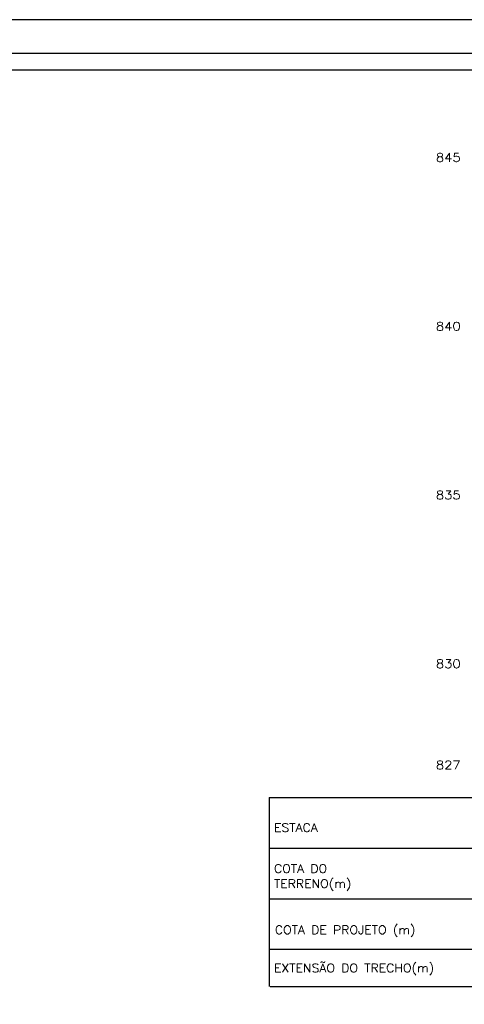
# Model space of a CAD drawing. Extents: x -1825 to 98, y 5678 to 6985.
# Tile 84 of 86: x -425 to -293, y 6693 to 6985. Entities that reach past the tile are written whole.
import ezdxf
from ezdxf.enums import TextEntityAlignment as Align

# ---------------------------------------------------------------- set-up
doc = ezdxf.new("R2010")
doc.units = 0
doc.header["$MEASUREMENT"] = 0
doc.linetypes.add('CONTINUO', pattern=[0])
for name, color, linetype in [('PADRÃO', 7, 'CONTINUOUS'), ('PG-CORTE', 4, 'CONTINUOUS'), ('PG-MALHA', 7, 'CONTINUOUS'), ('PG-TXT-100', 3, 'CONTINUOUS')]:
    doc.layers.add(name, color=color, linetype=linetype)
doc.styles.add('ROMANS', font='romans.shx', dxfattribs={"height": 1.5})

msp = doc.modelspace()

# ---------------------------------------------------------------- linework, layer by layer
at = {"layer": 'PADRÃO', "color": 2}
msp.add_lwpolyline([(-743.17, 6985.02), (-743.17, 6391.02), (97.83, 6391.02), (97.83, 6985.02), (-743.17, 6985.02)], dxfattribs=at)
at = {"layer": 'PADRÃO', "color": 1}
msp.add_lwpolyline([(-718.17, 6401.02), (87.83, 6401.02), (87.83, 6975.02), (-718.17, 6975.02)], close=True, dxfattribs=at)
at = {"layer": 'PADRÃO', "color": 2}
msp.add_lwpolyline([(-713.17, 6406.02), (-92.17, 6406.02), (-92.17, 6970.02), (-713.17, 6970.02)], close=True, dxfattribs=at)
at = {"layer": 'PG-CORTE', "linetype": 'CONTINUOUS'}
msp.add_line((-351.11, 6709.59), (-351.11, 6698.58), dxfattribs=at)
at = {"layer": 'PG-MALHA', "color": 4, "linetype": 'CONTINUO'}
for p, q in [((-351.11, 6754.59), (-351.11, 6709.59)), ((-350.88, 6698.58), (-144.32, 6698.58))]:
    msp.add_line(p, q, dxfattribs=at)
for points in [[(-351.11, 6754.59), (-144.32, 6754.59)], [(-351.11, 6739.59), (-144.32, 6739.59)], [(-351.11, 6724.59), (-144.32, 6724.59)], [(-351.11, 6709.59), (-144.32, 6709.59)]]:
    msp.add_lwpolyline(points, dxfattribs=at)

# ---------------------------------------------------------------- texts
at = {"layer": 'PG-TXT-100', "style": 'ROMANS', "width": 1.080702}
for s, p, p2 in [('845', (-301.72, 6942.94), (-294.39, 6942.94)), ('840', (-301.72, 6892.94), (-294.39, 6892.94)), ('835', (-301.72, 6842.94), (-294.39, 6842.94)), ('830', (-301.72, 6792.94), (-294.39, 6792.94)), ('827', (-301.72, 6762.94), (-294.39, 6762.94))]:
    msp.add_text(s, height=2.5, dxfattribs=at).set_placement(p, p2, align=Align.FIT)
for s, p in [('ESTACA', (-349.71, 6744.41)), ('COTA DO', (-349.71, 6732.27)), ('TERRENO(m)', (-349.71, 6727.8)), ('COTA DE PROJETO (m)', (-349.46, 6714.12)), ('EXTENSÃO DO TRECHO(m)', (-349.71, 6702.81))]:
    msp.add_text(s, height=2.5, dxfattribs=at).set_placement(p)

doc.saveas('drawing.dxf')
